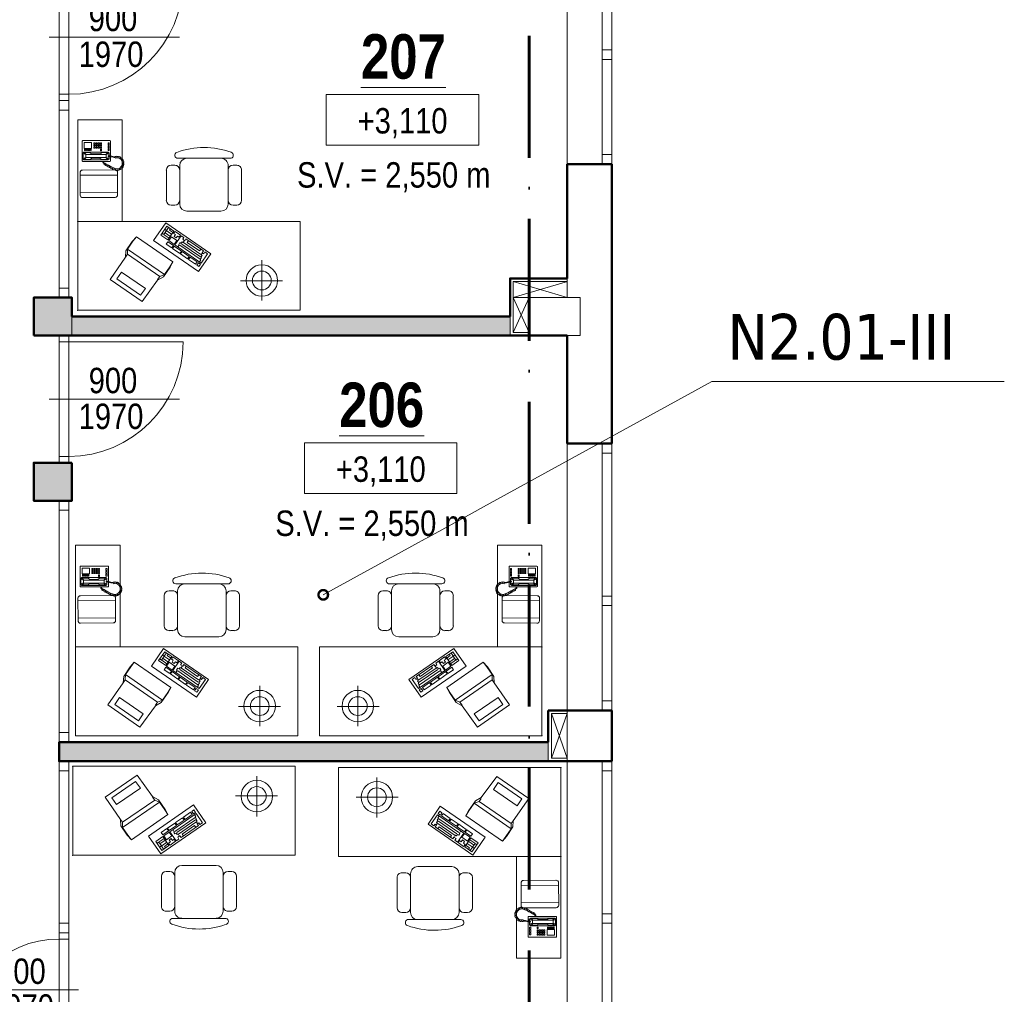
# Model space of a CAD drawing. Header units: millimetres. Extents: x 25686 to 158540, y -33439 to 84825.
# Tile 20 of 23: x 120194 to 127944, y 62157 to 69829. Entities that reach past the tile are written whole.
import ezdxf
from ezdxf.enums import TextEntityAlignment as Align

# ---------------------------------------------------------------- set-up
doc = ezdxf.new("R2010")
doc.units = ezdxf.units.MM
doc.header["$LTSCALE"] = 400
doc.linetypes.add('ACAD_ISO10W100', pattern=[18, 12, -3, 0, -3])
for name, color, linetype, lineweight in [('N_kóty_výškové', 7, 'Continuous', 13), ('N_nábytek', 7, 'Continuous', 13), ('N_popis místnosti', 7, 'Continuous', 13), ('N_tenká', 7, 'Continuous', 18), ('N_tlustá', 7, 'Continuous', 50), ('N_výplně otvorů', 7, 'Continuous', 18), ('N_šrafy', 7, 'Continuous', 13), ('PBS', 1, 'ACAD_ISO10W100', 60), ('S_popis', 7, 'Continuous', 13), ('S_tenká', 7, 'Continuous', 18), ('S_tlustá', 7, 'Continuous', 50)]:
    doc.layers.add(name, color=color, linetype=linetype, lineweight=lineweight)
doc.styles.add('PBS', font='tahoma.ttf')
doc.styles.get("Standard").update_dxf_attribs({"font": 'ARIALN.TTF'})
doc.dimstyles.new('pozice', dxfattribs={"dimscale": 0, "dimtxt": 400, "dimasz": 125, "dimexe": 0.2, "dimexo": 0, "dimgap": 100, "dimtad": 0, "dimjust": 2, "dimdec": 0, "dimrnd": 5, "dimzin": 0, "dimdsep": 46, "dimtxsty": 'Standard', "dimblk": 'NONE', "dimcen": 0, "dimse1": 1, "dimse2": 1, "dimclrd": 256, "dimclre": 4, "dimclrt": 256, "dimadec": 0, "dimazin": 0, "dimtfac": 1, "dimtdec": 0, "dimtmove": 2, "dimatfit": 2, "dimldrblk": 'DOTSMALL', "dimfxl": 1, "dimtvp": 1, "dimtolj": 1, "dimtzin": 0, "dimlwd": 20, "dimarcsym": 0})

# ---------------------------------------------------------------- blocks, each defined once
blk = doc.blocks.new('*U141')
at = {"color": 0}
for p, q in [((0, 75), (900, 75)), ((0, 75), (0, 0)), ((0, 0), (900, 0)), ((75, 75), (75, 0)), ((825, 0), (825, 75)), ((900, 0), (900, 75))]:
    blk.add_line(p, q, dxfattribs=at)
blk = doc.blocks.new('*U45')
at = {"color": 0}
for p, q in [((0, 75), (900, 75)), ((0, 75), (0, 0)), ((0, 0), (900, 0)), ((75, 75), (75, 0)), ((825, 0), (825, 75)), ((900, 0), (900, 75))]:
    blk.add_line(p, q, dxfattribs=at)
blk = doc.blocks.new('A$C1C031582')
for p, q in [((0, 3500), (0, 746)), ((1399, 3500), (0, 3500)), ((1399, 0), (1399, 3500)), ((464, 2564), (464, 3224)), ((788, 2900), (154, 2900)), ((1656, 2503), (1656, 2444)), ((2207, 2579), (1731, 2579)), ((2283, 2444), (2283, 2503)), ((1731, 2369), (1672, 2369)), ((1731, 2369), (2207, 2369)), ((2280, 2369), (2207, 2369)), ((2394, 2416), (2394, 2255)), ((1559, 2255), (1559, 1718)), ((2394, 2255), (2394, 1718)), ((2394, 1718), (2394, 1605)), ((1672, 1605), (1731, 1605)), ((2207, 1605), (1731, 1605)), ((2207, 1605), (2280, 1605)), ((2394, 1605), (2394, 1576)), ((1656, 1529), (1656, 1470)), ((2283, 1470), (2283, 1529)), ((1731, 1395), (2207, 1395)), ((0, 0), (0, 743)), ((1399, 700), (2999, 700)), ((2170, 628), (1817, 628)), ((2999, 700), (2999, 0)), ((2999, 0), (0, 0)), ((2165, 36), (1812, 38))]:
    blk.add_line(p, q)
at = {"linetype": 'ByBlock'}
for p, q in [((889, 2093), (609, 1900)), ((743, 1944), (888, 2044)), ((888, 2044), (917, 2002)), ((1377, 1385), (889, 2093)), ((609, 1900), (1098, 1192)), ((725, 1932), (687, 1906)), ((687, 1906), (710, 1873)), ((710, 1873), (747, 1899)), ((760, 1880), (723, 1855)), ((747, 1899), (725, 1932)), ((1030, 1530), (743, 1944)), ((837, 1768), (760, 1880)), ((767, 1920), (791, 1936)), ((791, 1936), (797, 1926)), ((797, 1926), (830, 1949)), ((805, 1925), (1024, 1608)), ((830, 1949), (836, 1940)), ((836, 1940), (864, 1959)), ((843, 1930), (1042, 1641)), ((864, 1959), (874, 1945)), ((874, 1945), (902, 1964)), ((880, 1936), (1067, 1665)), ((917, 2002), (889, 1983)), ((889, 1983), (905, 1960)), ((905, 1960), (933, 1979)), ((933, 1979), (1123, 1704)), ((962, 1937), (934, 1918)), ((934, 1918), (1069, 1722)), ((723, 1855), (800, 1743)), ((800, 1743), (837, 1768)), ((847, 1755), (810, 1729)), ((810, 1729), (887, 1617)), ((924, 1643), (847, 1755)), ((1069, 1722), (1097, 1741)), ((887, 1617), (924, 1643)), ((931, 1633), (893, 1608)), ((893, 1608), (974, 1491)), ((1011, 1517), (931, 1633)), ((1030, 1599), (1002, 1580)), ((1174, 1629), (1030, 1530)), ((1037, 1590), (1030, 1599)), ((1097, 1562), (1036, 1520)), ((1064, 1609), (1037, 1590)), ((1075, 1644), (1052, 1627)), ((1052, 1627), (1064, 1609)), ((1093, 1677), (1065, 1658)), ((1065, 1658), (1075, 1644)), ((1123, 1704), (1095, 1685)), ((1095, 1685), (1117, 1652)), ((1158, 1474), (1097, 1562)), ((1117, 1652), (1145, 1671)), ((1167, 1570), (1139, 1550)), ((1139, 1550), (1162, 1518)), ((1145, 1671), (1174, 1629)), ((1180, 1620), (1148, 1598)), ((1148, 1598), (1167, 1570)), ((1242, 1532), (1180, 1620)), ((680, 1454), (526, 1348)), ((562, 1365), (683, 1449)), ((761, 1496), (680, 1454)), ((683, 1449), (761, 1496)), ((1157, 923), (761, 1496)), ((974, 1491), (1011, 1517)), ((1017, 1508), (980, 1482)), ((980, 1482), (1041, 1393)), ((1079, 1419), (1017, 1508)), ((1036, 1520), (1097, 1432)), ((1041, 1393), (1079, 1419)), ((1097, 1432), (1158, 1474)), ((1247, 1514), (1107, 1418)), ((1107, 1418), (1184, 1306)), ((1135, 1437), (1189, 1358)), ((1162, 1518), (1190, 1537)), ((1166, 1452), (1217, 1377)), ((1184, 1306), (1324, 1403)), ((1190, 1537), (1209, 1509)), ((1253, 1395), (1193, 1353)), ((1195, 1479), (1250, 1400)), ((1209, 1509), (1242, 1532)), ((1227, 1494), (1262, 1442)), ((1324, 1403), (1247, 1514)), ((1304, 1431), (1253, 1395)), ((1253, 1395), (1269, 1372)), ((1262, 1442), (1285, 1458)), ((473, 1256), (138, 1012)), ((526, 1348), (473, 1256)), ((485, 1257), (532, 1290)), ((532, 1290), (562, 1365)), ((882, 782), (532, 1290)), ((964, 783), (562, 1365)), ((1098, 1192), (1377, 1385)), ((1193, 1353), (1209, 1330)), ((138, 1012), (486, 508)), ((237, 990), (344, 1064)), ((237, 990), (494, 617)), ((344, 1064), (601, 691)), ((836, 750), (882, 782)), ((882, 782), (964, 783)), ((935, 756), (1084, 859)), ((964, 783), (1085, 867)), ((1084, 859), (1157, 923)), ((1085, 867), (1157, 923)), ((486, 508), (836, 750)), ((494, 617), (601, 691)), ((836, 750), (935, 756)), ((1853, 38), (1858, 622)), ((2125, 36), (2129, 620)), ((2218, 624), (2199, 618)), ((2204, 646), (2202, 633)), ((2202, 633), (2218, 624)), ((2224, 646), (2204, 646)), ((2214, 675), (2209, 663)), ((2209, 663), (2224, 646)), ((2232, 670), (2214, 675)), ((2232, 695), (2223, 687)), ((2223, 687), (2232, 670)), ((2225, 611), (2234, 659)), ((2250, 687), (2232, 695)), ((2234, 659), (2262, 686)), ((2252, 713), (2242, 704)), ((2242, 704), (2250, 687)), ((2265, 697), (2252, 713)), ((2262, 686), (2299, 702)), ((2274, 721), (2264, 716)), ((2264, 716), (2265, 697)), ((2288, 708), (2274, 721)), ((2289, 725), (2288, 708)), ((2301, 728), (2289, 725)), ((2299, 702), (2337, 699)), ((2308, 708), (2301, 728)), ((2313, 726), (2308, 708)), ((2323, 725), (2313, 726)), ((2331, 708), (2323, 725)), ((2339, 725), (2331, 708)), ((2337, 699), (2371, 681)), ((2353, 721), (2339, 725)), ((2351, 700), (2353, 721)), ((2366, 713), (2351, 700)), ((2378, 705), (2366, 713)), ((2371, 681), (2395, 651)), ((2376, 688), (2378, 705)), ((2390, 699), (2376, 688)), ((2400, 688), (2390, 699)), ((2391, 670), (2400, 688)), ((2410, 674), (2391, 670)), ((2395, 651), (2398, 611)), ((2400, 645), (2418, 659)), ((2421, 643), (2400, 645)), ((2404, 615), (2422, 626)), ((2418, 659), (2410, 674)), ((2422, 626), (2421, 643)), ((1773, 78), (1777, 588)), ((2199, 618), (2202, 602)), ((2202, 602), (2219, 602)), ((2219, 602), (2206, 589)), ((2206, 589), (2210, 575)), ((2210, 588), (2206, 75)), ((2210, 575), (2230, 575)), ((2230, 575), (2212, 568)), ((2212, 568), (2218, 549)), ((2218, 549), (2237, 551)), ((2246, 551), (2225, 611)), ((2237, 551), (2225, 533)), ((2225, 533), (2232, 523)), ((2232, 523), (2250, 528)), ((2250, 528), (2241, 511)), ((2241, 511), (2248, 497)), ((2266, 514), (2246, 551)), ((2248, 497), (2265, 503)), ((2265, 503), (2253, 488)), ((2253, 488), (2260, 474)), ((2260, 474), (2277, 482)), ((2264, 509), (2266, 514)), ((2269, 508), (2264, 509)), ((2277, 482), (2264, 467)), ((2264, 467), (2269, 457)), ((2282, 482), (2269, 508)), ((2302, 447), (2282, 482)), ((2343, 512), (2350, 518)), ((2343, 78), (2343, 512)), ((2350, 518), (2417, 518)), ((2369, 474), (2384, 493)), ((2369, 96), (2369, 474)), ((2378, 483), (2375, 471)), ((2375, 471), (2403, 442)), ((2375, 471), (2375, 386)), ((2391, 490), (2378, 483)), ((2384, 493), (2421, 493)), ((2406, 449), (2391, 490)), ((2421, 490), (2391, 490)), ((2398, 611), (2395, 596)), ((2395, 596), (2407, 588)), ((2423, 612), (2404, 615)), ((2407, 588), (2406, 571)), ((2406, 571), (2408, 556)), ((2408, 556), (2416, 526)), ((2414, 589), (2421, 596)), ((2416, 586), (2414, 589)), ((2416, 569), (2416, 586)), ((2423, 539), (2416, 569)), ((2416, 526), (2420, 505)), ((2420, 505), (2422, 480)), ((2421, 596), (2423, 612)), ((2422, 480), (2431, 480)), ((2431, 507), (2423, 539)), ((2428, 518), (2664, 518)), ((2431, 480), (2431, 507)), ((2431, 493), (2475, 493)), ((2466, 490), (2431, 490)), ((2450, 449), (2466, 490)), ((2482, 471), (2453, 442)), ((2466, 490), (2479, 483)), ((2475, 493), (2491, 477)), ((2479, 483), (2482, 471)), ((2482, 471), (2482, 386)), ((2491, 477), (2491, 96)), ((2513, 496), (2513, 477)), ((2545, 496), (2513, 496)), ((2513, 477), (2545, 477)), ((2545, 477), (2545, 496)), ((2557, 496), (2557, 477)), ((2589, 496), (2557, 496)), ((2557, 477), (2589, 477)), ((2589, 477), (2589, 496)), ((2601, 496), (2601, 477)), ((2633, 496), (2601, 496)), ((2601, 477), (2633, 477)), ((2633, 477), (2633, 496)), ((2664, 518), (2671, 512)), ((2671, 512), (2671, 78)), ((2269, 457), (2287, 463)), ((2287, 463), (2277, 444)), ((2277, 444), (2282, 435)), ((2282, 435), (2299, 440)), ((2299, 440), (2288, 423)), ((2288, 423), (2291, 416)), ((2291, 416), (2298, 414)), ((2298, 414), (2309, 414)), ((2314, 428), (2302, 447)), ((2306, 422), (2314, 428)), ((2313, 422), (2306, 422)), ((2309, 414), (2318, 402)), ((2316, 418), (2313, 422)), ((2325, 412), (2316, 418)), ((2318, 402), (2326, 397)), ((2332, 407), (2325, 412)), ((2326, 397), (2343, 395)), ((2343, 405), (2332, 407)), ((2375, 386), (2381, 370)), ((2381, 370), (2391, 354)), ((2391, 354), (2394, 332)), ((2394, 332), (2394, 273)), ((2403, 442), (2406, 449)), ((2403, 273), (2403, 442)), ((2406, 449), (2450, 449)), ((2453, 442), (2450, 449)), ((2453, 273), (2453, 442)), ((2466, 354), (2463, 332)), ((2463, 332), (2463, 273)), ((2475, 370), (2466, 354)), ((2482, 386), (2475, 370)), ((2510, 376), (2535, 376)), ((2510, 358), (2510, 376)), ((2535, 358), (2510, 358)), ((2535, 376), (2535, 358)), ((2554, 376), (2573, 376)), ((2554, 358), (2554, 376)), ((2573, 358), (2554, 358)), ((2554, 323), (2554, 342)), ((2554, 342), (2573, 342)), ((2573, 323), (2554, 323)), ((2573, 376), (2573, 358)), ((2573, 342), (2573, 323)), ((2586, 358), (2586, 376)), ((2586, 376), (2604, 376)), ((2604, 358), (2586, 358)), ((2586, 323), (2586, 342)), ((2586, 342), (2604, 342)), ((2604, 323), (2586, 323)), ((2604, 376), (2604, 358)), ((2604, 342), (2604, 323)), ((2617, 376), (2636, 376)), ((2617, 358), (2617, 376)), ((2636, 358), (2617, 358)), ((2617, 342), (2636, 342)), ((2617, 323), (2617, 342)), ((2636, 323), (2617, 323)), ((2636, 376), (2636, 358)), ((2636, 342), (2636, 323)), ((2375, 188), (2381, 203)), ((2375, 103), (2375, 188)), ((2381, 203), (2391, 219)), ((2391, 219), (2394, 241)), ((2394, 241), (2394, 273)), ((2403, 273), (2403, 131)), ((2453, 273), (2453, 131)), ((2463, 241), (2463, 273)), ((2466, 219), (2463, 241)), ((2475, 203), (2466, 219)), ((2482, 188), (2475, 203)), ((2482, 103), (2482, 188)), ((2513, 210), (2513, 200)), ((2538, 210), (2513, 210)), ((2513, 200), (2538, 200)), ((2513, 191), (2513, 181)), ((2538, 191), (2513, 191)), ((2513, 181), (2538, 181)), ((2538, 172), (2513, 172)), ((2513, 172), (2513, 162)), ((2513, 162), (2538, 162)), ((2538, 200), (2538, 210)), ((2538, 181), (2538, 191)), ((2538, 162), (2538, 172)), ((2548, 216), (2639, 216)), ((2548, 100), (2548, 216)), ((2554, 307), (2573, 307)), ((2554, 288), (2554, 307)), ((2573, 288), (2554, 288)), ((2554, 273), (2573, 273)), ((2554, 254), (2554, 273)), ((2573, 254), (2554, 254)), ((2573, 307), (2573, 288)), ((2573, 273), (2573, 254)), ((2586, 307), (2604, 307)), ((2586, 288), (2586, 307)), ((2604, 288), (2586, 288)), ((2586, 254), (2586, 273)), ((2586, 273), (2604, 273)), ((2604, 254), (2586, 254)), ((2604, 307), (2604, 288)), ((2604, 273), (2604, 254)), ((2617, 307), (2636, 307)), ((2617, 288), (2617, 307)), ((2636, 288), (2617, 288)), ((2617, 273), (2636, 273)), ((2617, 254), (2617, 273)), ((2636, 254), (2617, 254)), ((2636, 307), (2636, 288)), ((2636, 273), (2636, 254)), ((2639, 216), (2639, 100)), ((2350, 71), (2343, 78)), ((2664, 71), (2350, 71)), ((2384, 81), (2369, 96)), ((2375, 103), (2403, 131)), ((2378, 90), (2375, 103)), ((2391, 84), (2378, 90)), ((2479, 81), (2384, 81)), ((2406, 125), (2391, 84)), ((2466, 84), (2391, 84)), ((2403, 131), (2406, 125)), ((2406, 125), (2450, 125)), ((2453, 131), (2450, 125)), ((2450, 125), (2466, 84)), ((2482, 103), (2453, 131)), ((2466, 84), (2479, 90)), ((2479, 90), (2482, 103)), ((2491, 96), (2479, 81)), ((2513, 153), (2513, 144)), ((2538, 153), (2513, 153)), ((2513, 144), (2538, 144)), ((2513, 134), (2513, 125)), ((2538, 134), (2513, 134)), ((2513, 125), (2538, 125)), ((2513, 115), (2513, 106)), ((2538, 115), (2513, 115)), ((2513, 106), (2538, 106)), ((2538, 144), (2538, 153)), ((2538, 125), (2538, 134)), ((2538, 106), (2538, 115)), ((2639, 100), (2548, 100)), ((2671, 78), (2664, 71))]:
    blk.add_line(p, q, dxfattribs=at)
for radius in [248, 148]:
    blk.add_circle((468, 2898), radius)
for centre, radius, start, end in [((1731, 2503), 75.6, 90, 180), ((2207, 2503), 75.6, 0, 90), ((1672, 2255), 113, 90, 180), ((1731, 2444), 75.6, 180, 270), ((2207, 2444), 75.6, 270, 0), ((2280, 2255), 113, 0, 90), ((2441, 2399), 50.2, 20.0456, 159.9544), ((1323, 1991), 1239, 339.6389, 20.0456), ((1672, 1718), 113, 180, 270), ((2280, 1718), 113, 270, 0), ((1731, 1529), 75.6, 90, 180), ((2207, 1529), 75.6, 0, 90), ((2441, 1576), 47.4, 180, 339.6389), ((1731, 1470), 75.6, 180, 270), ((2207, 1470), 75.6, 270, 0), ((1817, 588), 40, 90, 179.5491), ((2170, 588), 40, 359.5491, 90), ((1813, 78), 40, 179.5491, 269.603), ((2166, 76), 40, 269.603, 359.5491)]:
    blk.add_arc(centre, radius, start, end)
for p in [(0, 0), (1399, 0)]:
    blk.add_point(p, dxfattribs=at)
blk = doc.blocks.new('*U49')
at = {"color": 0}
for p, q in [((0, 75), (1550, 75)), ((0, 75), (0, 0)), ((0, 0), (1550, 0)), ((75, 75), (75, 0)), ((1475, 0), (1475, 75)), ((1550, 0), (1550, 75))]:
    blk.add_line(p, q, dxfattribs=at)
blk = doc.blocks.new('*U50')
at = {"color": 0}
for p, q in [((0, 75), (1900, 75)), ((0, 75), (0, 0)), ((0, 0), (1900, 0)), ((75, 75), (75, 0)), ((1825, 0), (1825, 75)), ((1900, 0), (1900, 75))]:
    blk.add_line(p, q, dxfattribs=at)
blk = doc.blocks.new('*U51')
at = {"color": 0}
for p, q in [((0, 75), (1350, 75)), ((0, 75), (0, 0)), ((0, 0), (1350, 0)), ((75, 75), (75, 0)), ((1275, 0), (1275, 75)), ((1350, 0), (1350, 75))]:
    blk.add_line(p, q, dxfattribs=at)
blk = doc.blocks.new('*U69')
at = {"linetype": 'ByBlock'}
for p, q in [((-450, 75), (-450, 975)), ((0, -77.5), (0, 946.4)), ((-500, 75), (-450, 75)), ((-450, 0), (-450, 75)), ((450, 75), (450, 0)), ((450, 75), (500, 75)), ((450, 0), (500, 0)), ((-500, 0), (-450, 0))]:
    blk.add_line(p, q, dxfattribs=at)
for p, q in [((-500, 75), (-500, 0)), ((500, 75), (500, 0))]:
    blk.add_line(p, q)
at = {"linetype": 'Continuous'}
for p, q in [((-450, 75), (450, 75)), ((-450, 0), (450, 0))]:
    blk.add_line(p, q, dxfattribs=at)
at = {"linetype": 'ByBlock'}
blk.add_arc((-450, 75), 900, 0, 90, dxfattribs=at)
at = {"linetype": 'ByBlock', "flags": 8}
blk.add_attdef('SIRKA', text='', height=100, rotation=90, dxfattribs=at).set_placement((13, 422.9), align=Align.BOTTOM_CENTER)
blk.add_attdef('VYSKA', text='', height=100, rotation=90, dxfattribs=at).set_placement((34.8, 414.9), align=Align.TOP_CENTER)
blk = doc.blocks.new('*U70')
at = {"linetype": 'ByBlock'}
for p, q in [((0, 77.5), (0, -846.4)), ((-400, 0), (-450, 0)), ((-400, -75), (-400, 0)), ((-400, -75), (-450, -75)), ((400, 0), (400, -75)), ((450, 0), (400, 0)), ((400, -75), (400, -875)), ((450, -75), (400, -75))]:
    blk.add_line(p, q, dxfattribs=at)
for p, q in [((-450, -75), (-450, 0)), ((450, -75), (450, 0))]:
    blk.add_line(p, q)
at = {"linetype": 'Continuous'}
for p, q in [((400, 0), (-400, 0)), ((400, -75), (-400, -75))]:
    blk.add_line(p, q, dxfattribs=at)
at = {"linetype": 'ByBlock'}
blk.add_arc((400, -75), 800, 180, 270, dxfattribs=at)
at = {"linetype": 'ByBlock', "flags": 8}
blk.add_attdef('SIRKA', text='', height=100, rotation=90, dxfattribs=at).set_placement((13, -371.8), align=Align.BOTTOM_CENTER)
blk.add_attdef('VYSKA', text='', height=100, rotation=90, dxfattribs=at).set_placement((34.8, -371.5), align=Align.TOP_CENTER)
blk = doc.blocks.new('*U43')
at = {"color": 0}
for p, q in [((0, 75), (900, 75)), ((0, 75), (0, 0)), ((0, 0), (900, 0)), ((75, 75), (75, 0)), ((825, 0), (825, 75)), ((900, 0), (900, 75))]:
    blk.add_line(p, q, dxfattribs=at)
blk = doc.blocks.new('*U73')
for p, q in [((12, 0), (0, 0)), ((0, 0), (0, -4)), ((12, -4), (12, 0)), ((0, -4), (12, -4))]:
    blk.add_line(p, q)
blk.add_attdef('VYSKA', text='', height=2).set_placement((6.004, -3.077), align=Align.CENTER)
blk = doc.blocks.new('*U100')
at = {"linetype": 'ByBlock'}
for p, q in [((-450, 75), (-450, 975)), ((0, -77.5), (0, 946.4)), ((-500, 75), (-450, 75)), ((-450, 0), (-450, 75)), ((450, 75), (450, 0)), ((450, 75), (500, 75)), ((450, 0), (500, 0)), ((-500, 0), (-450, 0))]:
    blk.add_line(p, q, dxfattribs=at)
for p, q in [((-500, 75), (-500, 0)), ((500, 75), (500, 0))]:
    blk.add_line(p, q)
at = {"linetype": 'Continuous'}
for p, q in [((-450, 75), (450, 75)), ((-450, 0), (450, 0))]:
    blk.add_line(p, q, dxfattribs=at)
at = {"linetype": 'ByBlock'}
blk.add_arc((-450, 75), 900, 0, 90, dxfattribs=at)
at = {"linetype": 'ByBlock', "flags": 8}
blk.add_attdef('SIRKA', text='', height=100, rotation=90, dxfattribs=at).set_placement((13, 422.9), align=Align.BOTTOM_CENTER)
blk.add_attdef('VYSKA', text='', height=100, rotation=90, dxfattribs=at).set_placement((34.8, 414.9), align=Align.TOP_CENTER)
blk = doc.blocks.new('*U142')
at = {"color": 0}
for p, q in [((0, 75), (675, 75)), ((0, 75), (0, 0)), ((0, 0), (675, 0)), ((75, 75), (75, 0)), ((600, 0), (600, 75)), ((675, 0), (675, 75))]:
    blk.add_line(p, q, dxfattribs=at)
blk = doc.blocks.new('*U143')
at = {"color": 0}
for p, q in [((0, 75), (1275, 75)), ((0, 75), (0, 0)), ((0, 0), (1275, 0)), ((75, 75), (75, 0)), ((1200, 0), (1200, 75)), ((1275, 0), (1275, 75))]:
    blk.add_line(p, q, dxfattribs=at)
blk = doc.blocks.new('*U144')
at = {"color": 0}
for p, q in [((0, 75), (1275, 75)), ((0, 75), (0, 0)), ((0, 0), (1275, 0)), ((75, 75), (75, 0)), ((1200, 0), (1200, 75)), ((1275, 0), (1275, 75))]:
    blk.add_line(p, q, dxfattribs=at)
blk = doc.blocks.new('pracovní stůl')
for p, q in [((0, 3500), (0, 746)), ((1399, 3500), (0, 3500)), ((1399, 0), (1399, 3500)), ((464, 2564), (464, 3224)), ((788, 2900), (154, 2900)), ((1656, 2503), (1656, 2444)), ((2207, 2579), (1731, 2579)), ((2283, 2444), (2283, 2503)), ((1731, 2369), (1672, 2369)), ((1731, 2369), (2207, 2369)), ((2280, 2369), (2207, 2369)), ((2394, 2416), (2394, 2255)), ((1559, 2255), (1559, 1718)), ((2394, 2255), (2394, 1718)), ((2394, 1718), (2394, 1605)), ((1672, 1605), (1731, 1605)), ((2207, 1605), (1731, 1605)), ((2207, 1605), (2280, 1605)), ((2394, 1605), (2394, 1576)), ((1656, 1529), (1656, 1470)), ((2283, 1470), (2283, 1529)), ((1731, 1395), (2207, 1395)), ((0, 0), (0, 743)), ((1399, 0), (0, 0))]:
    blk.add_line(p, q)
at = {"linetype": 'ByBlock'}
for p, q in [((889, 2093), (609, 1900)), ((743, 1944), (888, 2044)), ((888, 2044), (917, 2002)), ((1377, 1385), (889, 2093)), ((609, 1900), (1098, 1192)), ((725, 1932), (687, 1906)), ((687, 1906), (710, 1873)), ((710, 1873), (747, 1899)), ((760, 1880), (723, 1855)), ((747, 1899), (725, 1932)), ((1030, 1530), (743, 1944)), ((837, 1768), (760, 1880)), ((767, 1920), (791, 1936)), ((791, 1936), (797, 1926)), ((797, 1926), (830, 1949)), ((805, 1925), (1024, 1608)), ((830, 1949), (836, 1940)), ((836, 1940), (864, 1959)), ((843, 1930), (1042, 1641)), ((864, 1959), (874, 1945)), ((874, 1945), (902, 1964)), ((880, 1936), (1067, 1665)), ((917, 2002), (889, 1983)), ((889, 1983), (905, 1960)), ((905, 1960), (933, 1979)), ((933, 1979), (1123, 1704)), ((962, 1937), (934, 1918)), ((934, 1918), (1069, 1722)), ((723, 1855), (800, 1743)), ((800, 1743), (837, 1768)), ((847, 1755), (810, 1729)), ((810, 1729), (887, 1617)), ((924, 1643), (847, 1755)), ((1069, 1722), (1097, 1741)), ((887, 1617), (924, 1643)), ((931, 1633), (893, 1608)), ((893, 1608), (974, 1491)), ((1011, 1517), (931, 1633)), ((1030, 1599), (1002, 1580)), ((1174, 1629), (1030, 1530)), ((1037, 1590), (1030, 1599)), ((1097, 1562), (1036, 1520)), ((1064, 1609), (1037, 1590)), ((1075, 1644), (1052, 1627)), ((1052, 1627), (1064, 1609)), ((1093, 1677), (1065, 1658)), ((1065, 1658), (1075, 1644)), ((1123, 1704), (1095, 1685)), ((1095, 1685), (1117, 1652)), ((1158, 1474), (1097, 1562)), ((1117, 1652), (1145, 1671)), ((1167, 1570), (1139, 1550)), ((1139, 1550), (1162, 1518)), ((1145, 1671), (1174, 1629)), ((1180, 1620), (1148, 1598)), ((1148, 1598), (1167, 1570)), ((1242, 1532), (1180, 1620)), ((680, 1454), (526, 1348)), ((562, 1365), (683, 1449)), ((761, 1496), (680, 1454)), ((683, 1449), (761, 1496)), ((1157, 923), (761, 1496)), ((974, 1491), (1011, 1517)), ((1017, 1508), (980, 1482)), ((980, 1482), (1041, 1393)), ((1079, 1419), (1017, 1508)), ((1036, 1520), (1097, 1432)), ((1041, 1393), (1079, 1419)), ((1097, 1432), (1158, 1474)), ((1247, 1514), (1107, 1418)), ((1107, 1418), (1184, 1306)), ((1135, 1437), (1189, 1358)), ((1162, 1518), (1190, 1537)), ((1166, 1452), (1217, 1377)), ((1184, 1306), (1324, 1403)), ((1190, 1537), (1209, 1509)), ((1253, 1395), (1193, 1353)), ((1195, 1479), (1250, 1400)), ((1209, 1509), (1242, 1532)), ((1227, 1494), (1262, 1442)), ((1324, 1403), (1247, 1514)), ((1304, 1431), (1253, 1395)), ((1253, 1395), (1269, 1372)), ((1262, 1442), (1285, 1458)), ((473, 1256), (138, 1012)), ((526, 1348), (473, 1256)), ((485, 1257), (532, 1290)), ((532, 1290), (562, 1365)), ((882, 782), (532, 1290)), ((964, 783), (562, 1365)), ((1098, 1192), (1377, 1385)), ((1193, 1353), (1209, 1330)), ((138, 1012), (486, 508)), ((237, 990), (344, 1064)), ((237, 990), (494, 617)), ((344, 1064), (601, 691)), ((836, 750), (882, 782)), ((882, 782), (964, 783)), ((935, 756), (1084, 859)), ((964, 783), (1085, 867)), ((1084, 859), (1157, 923)), ((1085, 867), (1157, 923)), ((486, 508), (836, 750)), ((494, 617), (601, 691)), ((836, 750), (935, 756))]:
    blk.add_line(p, q, dxfattribs=at)
for radius in [248, 148]:
    blk.add_circle((468, 2898), radius)
for centre, radius, start, end in [((1731, 2503), 75.6, 90, 180), ((2207, 2503), 75.6, 0, 90), ((1672, 2255), 113, 90, 180), ((1731, 2444), 75.6, 180, 270), ((2207, 2444), 75.6, 270, 0), ((2280, 2255), 113, 0, 90), ((2441, 2399), 50.2, 20.0456, 159.9544), ((1323, 1991), 1239, 339.6389, 20.0456), ((1672, 1718), 113, 180, 270), ((2280, 1718), 113, 270, 0), ((1731, 1529), 75.6, 90, 180), ((2207, 1529), 75.6, 0, 90), ((2441, 1576), 47.4, 180, 339.6389), ((1731, 1470), 75.6, 180, 270), ((2207, 1470), 75.6, 270, 0)]:
    blk.add_arc(centre, radius, start, end)
for p in [(0, 0), (1399, 0)]:
    blk.add_point(p, dxfattribs=at)
blk = doc.blocks.new('_DotSmall')
at = {"color": 0, "linetype": 'ByBlock', "const_width": 0.5}
blk.add_lwpolyline([(-0.0625, 0, 1), (0.0625, 0, 1)], format="xyb", close=True, dxfattribs=at)
blk = doc.blocks.new('_None')

msp = doc.modelspace()

# ---------------------------------------------------------------- hatches: boundary and pattern name
at = {"layer": 'N_šrafy'}
h = msp.add_hatch(dxfattribs=at)
h.set_pattern_fill('CROSS', scale=250)
h.set_pattern_definition([(0, (0, 0), (62.5, 62.5), [31.25, -93.75]), (90, (15.625, -15.625), (-62.5, 62.5), [31.25, -93.75])])
h.paths.add_polyline_path([(119129.1, 72891.6), (119004.1, 72891.6), (119004.1, 56741.6), (119129.1, 56741.6)])
h.paths.add_polyline_path([(119129.1, 55841.6), (119004.1, 55841.6), (119004.1, 55341.6), (119129.1, 55341.6)])
h.paths.add_polyline_path([(124504.1, 58991.6), (120504.1, 58991.6), (120504.1, 58841.6), (124504.1, 58841.6)])
h.paths.add_polyline_path([(124054.1, 67491.6), (120604.1, 67491.6), (120604.1, 67341.6), (124054.1, 67341.6)])
h.paths.add_polyline_path([(122754.1, 71441.6), (122654.1, 71441.6), (122654.1, 70391.6), (122654.1, 70291.6), (122754.1, 70291.6)])
h.paths.add_polyline_path([(120604.1, 74091.6), (120604.1, 74141.6), (120504.1, 74141.6), (120504.1, 73191.6), (120604.1, 73191.6)])
h.paths.add_polyline_path([(114304.1, 76241.6), (114204.1, 76241.6), (114204.1, 76141.6), (114204.1, 75091.6), (114304.1, 75091.6)])
h.paths.add_polyline_path([(114304.1, 74291.6), (114204.1, 74291.6), (114204.1, 73291.6), (114304.1, 73291.6)])
h.paths.add_polyline_path([(113254.1, 73891.6), (113154.1, 73891.6), (113154.1, 73291.6), (113254.1, 73291.6)])
h.paths.add_polyline_path([(113254.1, 76141.6), (113154.1, 76141.6), (113154.1, 74691.6), (113254.1, 74691.6)])
h.paths.add_polyline_path([(124354.1, 63991.6), (124354.1, 64141.6), (120504.1, 64141.6), (120504.1, 63991.6)])
h = msp.add_hatch(dxfattribs=at)
h.set_pattern_fill('ZELEZOBETON', scale=50)
h.set_pattern_definition([(45, (0, 0), (-176.7767, 176.7767), []), (45, (70.7, 0), (-176.7767, 176.7767), []), (45, (212.13, 0), (-106.066, 247.48737), [100, -50, 0, -50])])
h.paths.add_polyline_path([(124204.1, 73341.6), (122904.1, 73341.6), (122904.1, 74241.6), (122654.1, 74241.6), (122654.1, 71441.6), (122754.1, 71441.6), (123354.1, 71441.6), (124504.1, 71441.6), (124504.1, 71691.6), (122904.1, 71691.6), (122904.1, 73091.6), (124204.1, 73091.6)])
h.paths.add_polyline_path([(120604.1, 67641.6), (120304.1, 67641.6), (120304.1, 67341.6), (120604.1, 67341.6)])
h.paths.add_polyline_path([(120604.1, 66341.6), (120304.1, 66341.6), (120304.1, 66041.6), (120604.1, 66041.6)])
h.paths.add_polyline_path([(120604.1, 61641.6), (120304.1, 61641.6), (120304.1, 61341.6), (120604.1, 61341.6)])
h.paths.add_polyline_path([(120604.1, 55641.6), (120304.1, 55641.6), (120304.1, 55441.6), (120604.1, 55441.6)])
h.paths.add_polyline_path([(120604.1, 73191.6), (120304.1, 73191.6), (120304.1, 72891.6), (120604.1, 72891.6)])

# ---------------------------------------------------------------- linework, layer by layer
at = {"layer": 'N_tenká', "color": 7}
for p, q in [((124079.1, 67641.6), (124505.3, 67766.6)), ((124204.1, 67641.6), (124079.1, 67641.6)), ((124379.1, 64366.6), (124379.1, 64016.6))]:
    msp.add_line(p, q, dxfattribs=at)
for points in [[(124504.1, 67766.6), (124079.1, 67766.6), (124079.1, 67366.6), (124204.1, 67366.6)], [(124079.1, 67766.6), (124504.1, 67641.6)], [(124079.1, 67641.6), (124204.1, 67366.6)], [(124079.1, 67366.6), (124204.1, 67641.6)], [(120604.1, 67491.6), (120604.1, 67341.6)], [(124054.1, 67491.6), (124054.1, 67341.6)], [(124379.1, 64366.6), (124504.1, 64366.6)], [(124504.1, 64366.6), (124379.1, 64016.6)], [(124379.1, 64366.6), (124504.1, 64016.6)], [(124354.1, 64141.6), (124354.1, 63991.6)], [(124504.1, 64016.6), (124379.1, 64016.6)]]:
    msp.add_lwpolyline(points, dxfattribs=at)
at = {"layer": 'N_tlustá', "color": 7}
msp.add_line((124354.1, 64391.6), (124354.1, 64141.6), dxfattribs=at)
for points in [[(124504.1, 67791.6), (124054.1, 67791.6), (124054.1, 67491.6)], [(120304.1, 67341.6), (120304.1, 67641.6), (120604.1, 67641.6), (120604.1, 67491.6)], [(120604.1, 67491.6), (124054.1, 67491.6)], [(120304.1, 67341.6), (124204.1, 67341.6)], [(124354.1, 64391.6), (124504.1, 64391.6)], [(124504.1, 63991.6), (120504.1, 63991.6), (120504.1, 64141.6), (124354.1, 64141.6)]]:
    msp.add_lwpolyline(points, dxfattribs=at)
msp.add_lwpolyline([(120604.1, 66341.6), (120304.1, 66341.6), (120304.1, 66041.6), (120604.1, 66041.6)], close=True, dxfattribs=at)
at = {"layer": 'N_výplně otvorů', "color": 7}
for points in [[(124504.1, 70191.6), (124504.1, 68691.6)], [(124504.1, 66491.6), (124504.1, 64391.6)], [(124504.1, 63991.6), (124504.1, 61891.6)]]:
    msp.add_lwpolyline(points, dxfattribs=at)
at = {"layer": 'S_tenká', "color": 7}
msp.add_line((124504.1, 67791.6), (124504.1, 67641.6), dxfattribs=at)
for points in [[(124204.1, 67641.6), (124204.1, 67341.6)], [(124204.1, 67641.6), (124604.1, 67641.6), (124604.1, 67341.6), (124504.1, 67341.6)], [(124504.1, 64391.6), (124504.1, 63991.6)]]:
    msp.add_lwpolyline(points, dxfattribs=at)
at = {"layer": 'S_tlustá', "color": 7}
for p, q in [((124504.1, 68691.6), (124504.1, 67791.6)), ((124204.1, 67341.6), (124504.1, 67341.6)), ((124504.1, 67341.6), (124504.1, 66491.6))]:
    msp.add_line(p, q, dxfattribs=at)
for points in [[(124504.1, 68691.6), (124854.1, 68691.6)], [(124854.1, 68691.6), (124854.1, 66491.6)], [(124504.1, 66491.6), (124854.1, 66491.6)], [(124504.1, 64391.6), (124854.1, 64391.6)], [(124854.1, 64391.6), (124854.1, 63991.6)], [(124504.1, 63991.6), (124854.1, 63991.6)]]:
    msp.add_lwpolyline(points, dxfattribs=at)

# ---------------------------------------------------------------- block references
at = {"layer": 'N_kóty_výškové', "color": 7, "xscale": 100, "yscale": 100, "zscale": 100}
for p in [(122607.1, 69240.6), (122435.6, 66498.5)]:
    msp.add_blockref('*U73', p, dxfattribs=at).add_auto_attribs({'VYSKA': '+3,110'})
at = {"layer": 'N_nábytek', "color": 7, "xscale": -0.5, "yscale": 0.5, "zscale": 0.5}
for p, rotation in [((120650.6, 67541.6), 270.0000000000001), ((124454.1, 63941.6), 90.00000000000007)]:
    msp.add_blockref('A$C1C031582', p, dxfattribs=dict(at, rotation=rotation))
at = {"layer": 'N_tenká', "color": 7, "xscale": 0.5, "yscale": 0.5, "zscale": 0.5, "rotation": 270}
msp.add_blockref('pracovní stůl', (120611.3, 63951.6), dxfattribs=at)
at = {"layer": 'N_výplně otvorů', "color": 7}
ref = msp.add_blockref('*U100', (120504.1, 69691.6), dxfattribs=dict(at, rotation=270))
ref.add_attrib('VYSKA', '1970', dxfattribs={"layer": '0', "linetype": 'ByBlock', "height": 200}).set_placement((120912.4, 69656.7), align=Align.TOP_CENTER)
ref.add_attrib('SIRKA', '900', dxfattribs={"layer": '0', "linetype": 'ByBlock', "height": 200}).set_placement((120928.1, 69678.6), align=Align.BOTTOM_CENTER)
at = {"layer": 'N_výplně otvorů', "color": 7, "xscale": -1, "rotation": 90}
for name, p in [('*U142', (124854.1, 70191.6)), ('*U45', (124854.1, 69591.6)), ('*U143', (124854.1, 66491.6)), ('*U43', (124854.1, 65291.6)), ('*U144', (124854.1, 63991.6)), ('*U141', (124854.1, 62791.6))]:
    msp.add_blockref(name, p, dxfattribs=at)
at = {"layer": 'N_výplně otvorů', "color": 7, "rotation": 270}
for name, p in [('*U49', (120504.1, 69191.6)), ('*U50', (120504.1, 66041.6)), ('*U51', (120504.1, 63991.6))]:
    msp.add_blockref(name, p, dxfattribs=at)
at = {"layer": 'N_výplně otvorů', "color": 7}
ref = msp.add_blockref('*U69', (120504.1, 66841.6), dxfattribs=dict(at, rotation=270))
ref.add_attrib('VYSKA', '1970', dxfattribs={"layer": '0', "linetype": 'ByBlock', "height": 200}).set_placement((120912.4, 66806.7), align=Align.TOP_CENTER)
ref.add_attrib('SIRKA', '900', dxfattribs={"layer": '0', "linetype": 'ByBlock', "height": 200}).set_placement((120928.1, 66828.6), align=Align.BOTTOM_CENTER)
ref = msp.add_blockref('*U70', (120579.1, 62191.6), dxfattribs=dict(at, rotation=270))
ref.add_attrib('VYSKA', '1970', dxfattribs={"layer": '0', "linetype": 'ByBlock', "height": 200, "rotation": 360}).set_placement((120207.6, 62156.7), align=Align.TOP_CENTER)
ref.add_attrib('SIRKA', '800', dxfattribs={"layer": '0', "linetype": 'ByBlock', "height": 200, "rotation": 360}).set_placement((120207.3, 62178.6), align=Align.BOTTOM_CENTER)

# ---------------------------------------------------------------- texts
at = {"layer": 'N_popis místnosti', "color": 7, "char_height": 350, "attachment_point": 8}
for s, insert in [('{\\fArial Narrow|b1|i0|c238|p34;\\L207}', (123214.2, 69359.2)), ('{\\fArial Narrow|b1|i0|c238|p34;\\L206}', (123042.7, 66617.2))]:
    msp.add_mtext_dynamic_manual_height_columns(s, width=636.858, gutter_width=12.5, heights=[0], dxfattribs=dict(at, insert=insert))
at = {"layer": 'PBS', "color": 5, "insert": (125765, 67146.1), "char_height": 360, "attachment_point": 7, "style": 'PBS'}
msp.add_mtext('N2.01-III', dxfattribs=at)

# ---------------------------------------------------------------- next in the draw order: texts
at = {"layer": 'S_popis', "color": 7, "char_height": 200, "attachment_point": 2, "bg_fill": 3, "box_fill_scale": 1.1, "bg_fill_color": 256, "bg_fill_transparency": 0}
for insert in [(123138.1, 68707), (122966.6, 65965)]:
    msp.add_mtext_dynamic_manual_height_columns('S.V. = 2,550 m', width=1605.924, gutter_width=1660.2, heights=[228.6], dxfattribs=dict(at, insert=insert))

# ---------------------------------------------------------------- next in the draw order: linework, layer by layer
at = {"layer": 'PBS', "color": 5, "ltscale": 0.2}
msp.add_lwpolyline([(124204.1, 71141.6), (124204.1, 55941.6), (123904.1, 55941.6), (123904.1, 55741.6), (119904.1, 55741.6), (119904.1, 55641.6), (119429.1, 55641.6), (119429.1, 72591.6), (120904.1, 72591.6), (120904.1, 73791.6), (122354.1, 73791.6), (122354.1, 73110.2), (122354.1, 71141.6)], close=True, dxfattribs=at)

# ---------------------------------------------------------------- next in the draw order: block references
at = {"layer": 'N_nábytek', "color": 7, "yscale": 0.5, "zscale": 0.5}
for p, xscale, rotation in [((120634.1, 64191.6), -0.5, 270.0000000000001), ((124304.1, 64191.6), 0.5, 89.99999999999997)]:
    msp.add_blockref('A$C1C031582', p, dxfattribs=dict(at, xscale=xscale, rotation=rotation))

# ---------------------------------------------------------------- next in the draw order: leaders
at = {"layer": 'PBS', "color": 5, "linetype": 'Continuous'}
msp.add_leader([(122583, 65301.5), (125642.7, 66979.7), (127943.7, 66979.7)], dimstyle='pozice', override={"dimscale": 1, "dimasz": 150, "dimtad": 0, "dimclrd": 5}, dxfattribs=at)

doc.saveas('drawing.dxf')
